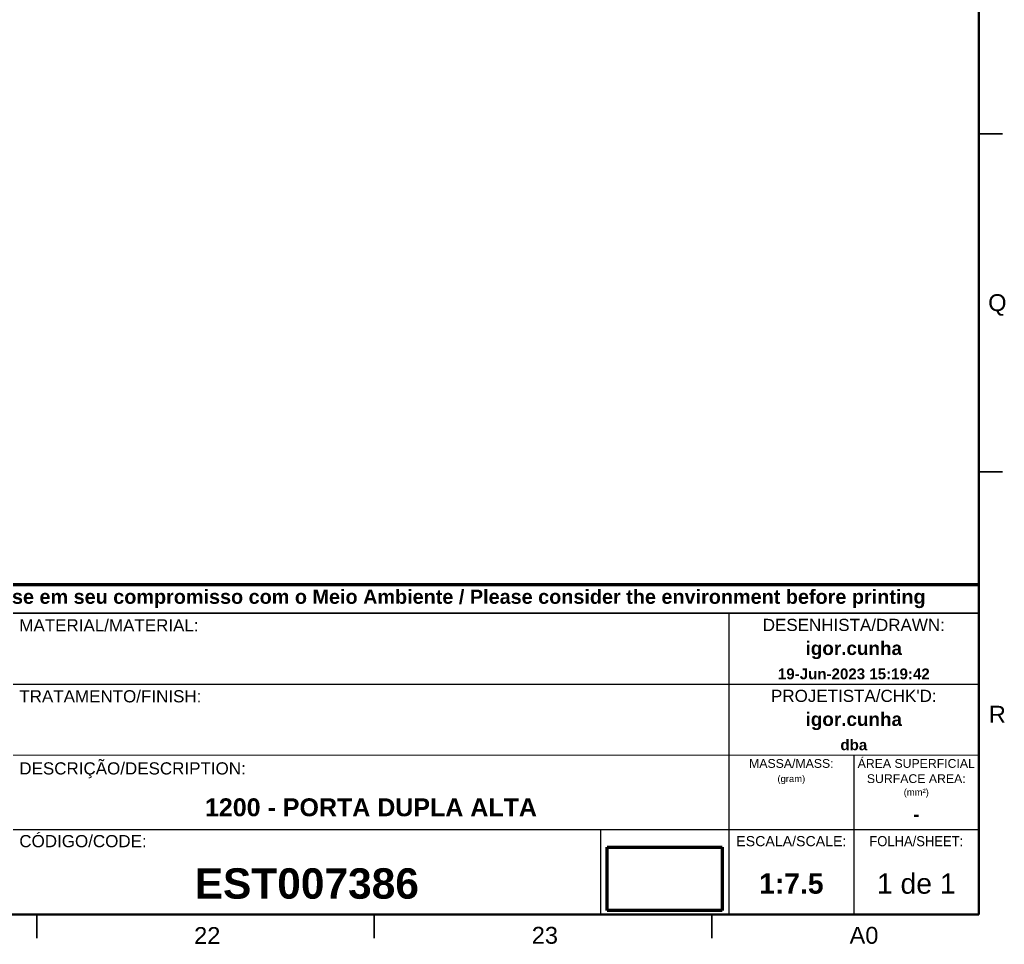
# Model space of a CAD drawing. Header units: millimetres. Extents: x 4 to 1188, y 1 to 840.
# Tile 138 of 256: x 1042 to 1188, y 1 to 137. Entities that reach past the tile are written whole.
import ezdxf

# ---------------------------------------------------------------- set-up
doc = ezdxf.new("R2010")
doc.units = ezdxf.units.MM
doc.layers.add('1', color=7, linetype='Continuous')
doc.layers.add('256', color=7, linetype='Continuous')
doc.styles.add('Arial Unicode MS', font='Arial Unicode MS')
picture_1 = doc.add_image_def('image2.png', size_in_pixel=(134, 74))

# ---------------------------------------------------------------- blocks, each defined once
blk = doc.blocks.new('TabularNote2')
at = {"layer": '256', "color": 18, "linetype": 'Continuous', "lineweight": 70}
for p, q in [((-143, 48.81), (-56, 48.81)), ((-56, 48.81), (-37, 48.81)), ((-37, 48.81), (-18.5, 48.81)), ((-18.5, 48.81), (0, 48.81))]:
    blk.add_line(p, q, dxfattribs=at)
at = {"layer": '256', "color": 18, "linetype": 'Continuous', "lineweight": 35}
for p, q in [((0, 48.81), (0, 44.58)), ((-143, 44.58), (-56, 44.58)), ((-56, 44.58), (-37, 44.58)), ((-37, 44.58), (-18.5, 44.58)), ((-18.5, 44.58), (0, 44.58)), ((0, 44.58), (0, 41.08)), ((0, 41.08), (0, 37.08)), ((0, 37.08), (0, 34.08)), ((0, 34.08), (0, 30.58)), ((0, 30.58), (0, 26.58)), ((0, 26.58), (0, 23.58)), ((0, 23.58), (0, 21.08)), ((0, 21.08), (0, 19.08)), ((0, 19.08), (0, 17.08)), ((0, 17.08), (0, 12.58)), ((0, 12.58), (0, 9.08)), ((0, 9.08), (0, 5.58)), ((0, 5.58), (0, 0)), ((-143, 0), (-56, 0)), ((-56, 0), (-37, 0)), ((-37, 0), (-18.5, 0)), ((-18.5, 0), (0, 0))]:
    blk.add_line(p, q, dxfattribs=at)
at = {"layer": '256', "color": 18, "linetype": 'Continuous', "lineweight": 25}
for p, q in [((-37, 44.58), (-37, 41.08)), ((-37, 41.08), (-37, 37.08)), ((-37, 37.08), (-37, 34.08)), ((-143, 34.08), (-56, 34.08)), ((-56, 34.08), (-37, 34.08)), ((-37, 34.08), (-18.5, 34.08)), ((-37, 34.08), (-37, 30.58)), ((-18.5, 34.08), (0, 34.08)), ((-37, 30.58), (-37, 26.58)), ((-37, 26.58), (-37, 23.58)), ((-37, 23.58), (-37, 21.08)), ((-18.5, 23.58), (-18.5, 21.08)), ((-37, 21.08), (-37, 19.08)), ((-18.5, 21.08), (-18.5, 19.08)), ((-37, 19.08), (-37, 17.08)), ((-18.5, 19.08), (-18.5, 17.08)), ((-37, 17.08), (-37, 12.58)), ((-18.5, 17.08), (-18.5, 12.58)), ((-143, 12.58), (-56, 12.58)), ((-56, 12.58), (-37, 12.58)), ((-56, 12.58), (-56, 9.08)), ((-37, 12.58), (-18.5, 12.58)), ((-37, 12.58), (-37, 9.08)), ((-18.5, 12.58), (0, 12.58)), ((-18.5, 12.58), (-18.5, 9.08)), ((-56, 9.08), (-56, 5.58)), ((-37, 9.08), (-37, 5.58)), ((-18.5, 9.08), (-18.5, 5.58)), ((-56, 5.58), (-56, 0)), ((-37, 5.58), (-37, 0)), ((-18.5, 5.58), (-18.5, 0))]:
    blk.add_line(p, q, dxfattribs=at)
at = {"layer": '256', "color": 18, "linetype": 'Continuous', "lineweight": 13}
for p, q in [((-143, 23.58), (-56, 23.58)), ((-56, 23.58), (-37, 23.58)), ((-37, 23.58), (-18.5, 23.58)), ((-18.5, 23.58), (0, 23.58))]:
    blk.add_line(p, q, dxfattribs=at)
at = {"layer": '1', "color": 92, "linetype": 'Continuous', "lineweight": 18, "insert": (-91, 46.69), "char_height": 2.1, "attachment_point": 5, "line_spacing_factor": 1.047437, "style": 'Arial Unicode MS'}
blk.add_mtext('\\fArial Unicode MS|b1|i0;\\W1.0000;Antes de imprimir pense em seu compromisso com o Meio Ambiente / Please consider the environment before printing', dxfattribs=at)
at = {"layer": '1', "color": 18, "linetype": 'Continuous', "lineweight": 13, "line_spacing_factor": 1.047437, "style": 'Arial Unicode MS'}
for s, insert, char_height, attachment_point in [('\\fArial Unicode MS|b0|i0;\\W1.0000;MATERIAL/MATERIAL:', (-142.07, 43.68), 1.8, 1), ('\\fArial Unicode MS|b0|i0;\\W1.0000;DESENHISTA/DRAWN:', (-18.5, 42.83), 1.8, 5), ('\\fArial Unicode MS|b0|i0;\\W1.0000;TRATAMENTO/FINISH:', (-142.07, 33.18), 1.8, 1), ("\\fArial Unicode MS|b0|i0;\\W1.0000;PROJETISTA/CHK'D:", (-18.5, 32.33), 1.8, 5), ('\\fArial Unicode MS|b0|i0;\\W1.0000;ÁREA SUPERFICIAL', (-9.25, 22.33), 1.3, 5), ('\\fArial Unicode MS|b0|i0;\\W1.0000;DESCRIÇÃO/DESCRIPTION:', (-142.07, 21.33), 1.8, 4), ('\\fArial Unicode MS|b0|i0;\\W1.0000;MASSA/MASS:', (-27.75, 22.33), 1.3, 5), ('\\fArial Unicode MS|b0|i0;\\W1.0000;(gram)', (-27.75, 20.58), 1, 2), ('\\fArial Unicode MS|b0|i0;\\W1.0000;SURFACE AREA:', (-9.25, 20.08), 1.3, 5), ('\\fArial Unicode MS|b0|i0;\\W1.0000;(mm²)', (-9.25, 18.58), 1, 2), ('\\fArial Unicode MS|b0|i0;\\W1.0000;CÓDIGO/CODE:', (-142.07, 10.83), 1.8, 4), ('\\fArial Unicode MS|b0|i0;\\W1.0000;ESCALA/SCALE:', (-27.75, 10.83), 1.5, 5), ('\\fArial Unicode MS|b0|i0;\\W0.9183;FOLHA/SHEET:', (-9.25, 10.83), 1.5, 5), ('\\fArial Unicode MS|b0|i0;\\W1.0000;1 de 1', (-9.25, 4.54), 3, 5)]:
    blk.add_mtext(s, dxfattribs=dict(at, insert=insert, char_height=char_height, attachment_point=attachment_point))
at = {"layer": '1', "color": 18, "linetype": 'Continuous', "lineweight": 18, "style": 'Arial Unicode MS'}
for s, insert, char_height, attachment_point, line_spacing_factor in [('\\fArial Unicode MS|b1|i0;\\W1.0000;igor.cunha', (-18.5, 39.08), 2, 5, 1.047437), ('\\fArial Unicode MS|b1|i0;\\W1.0000;19-Jun-2023 15:19:42', (-18.5, 35.58), 1.6, 5, 1.047437), ('\\fArial Unicode MS|b1|i0;\\W1.0000;igor.cunha', (-18.5, 28.58), 2, 5, 1.047437), ('\\fArial Unicode MS|b1|i0;\\W1.0000;dba', (-18.5, 25.08), 1.6, 5, 1.047437), ('\\fArial Unicode MS|b1|i0;\\W1.0000;1200 - PORTA DUPLA ALTA', (-90, 15.83), 2.65, 5, 1.047437), ('\\fArial Unicode MS|b1|i0;\\W1.0000;-', (-9.25, 14.83), 2, 5, 1.047437), ('\\fArial Unicode MS|b1|i0;\\W1.0000;EST007386', (-99.5, 2.25), 4.5, 8, 0.824923), ('\\fArial Unicode MS|b1|i0;\\W1.0000;1:7.5', (-27.75, 4.54), 3, 5, 1.047437)]:
    blk.add_mtext(s, dxfattribs=dict(at, insert=insert, char_height=char_height, attachment_point=attachment_point, line_spacing_factor=line_spacing_factor))

msp = doc.modelspace()

# ---------------------------------------------------------------- linework, layer by layer
at = {"layer": '256', "color": 18, "linetype": 'Continuous', "lineweight": 50}
for p, q in [((1184, 836), (1184, 5)), ((1184, 5), (23, 5))]:
    msp.add_line(p, q, dxfattribs=at)
at = {"layer": '256', "color": 18, "linetype": 'Continuous', "lineweight": 35}
for p, q in [((1184, 120.5), (1187.5, 120.5)), ((1184, 70.5), (1187.5, 70.5)), ((1044.5, 5), (1044.5, 1.5)), ((1094.5, 5), (1094.5, 1.5)), ((1144.5, 5), (1144.5, 1.5))]:
    msp.add_line(p, q, dxfattribs=at)

# ---------------------------------------------------------------- block references
at = {"layer": '256', "color": 162, "linetype": 'Continuous', "lineweight": 70}
msp.add_blockref('TabularNote2', (1184, 5), dxfattribs=at)

# ---------------------------------------------------------------- texts
at = {"layer": '256', "color": 18, "linetype": 'Continuous', "lineweight": 13, "char_height": 2.5, "attachment_point": 7, "line_spacing_factor": 1.047437, "style": 'Arial Unicode MS'}
for s, insert in [('\\fArial Unicode MS|b0|i0;\\W1.0000;Q', (1185.3992, 93.6002)), ('\\fArial Unicode MS|b0|i0;\\W1.0000;R', (1185.4964, 33.3724)), ('\\fArial Unicode MS|b0|i0;\\W1.0000;22', (1067.8151, 0.6173)), ('\\fArial Unicode MS|b0|i0;\\W1.0000;23', (1117.8151, 0.6173)), ('\\fArial Unicode MS|b0|i0;\\W1.0000;A0', (1164.8716, 0.6173))]:
    msp.add_mtext(s, dxfattribs=dict(at, insert=insert))

# ---------------------------------------------------------------- pictures from other files: only their frames are drawn
at = {"layer": '1', "color": 162, "linetype": 'Continuous', "lineweight": 70}
image = msp.add_image(picture_1, insert=(1128.991, 5.551), size_in_units=(17.018, 9.398), dxfattribs=at)
image.dxf.flags = 7

doc.saveas('drawing.dxf')
